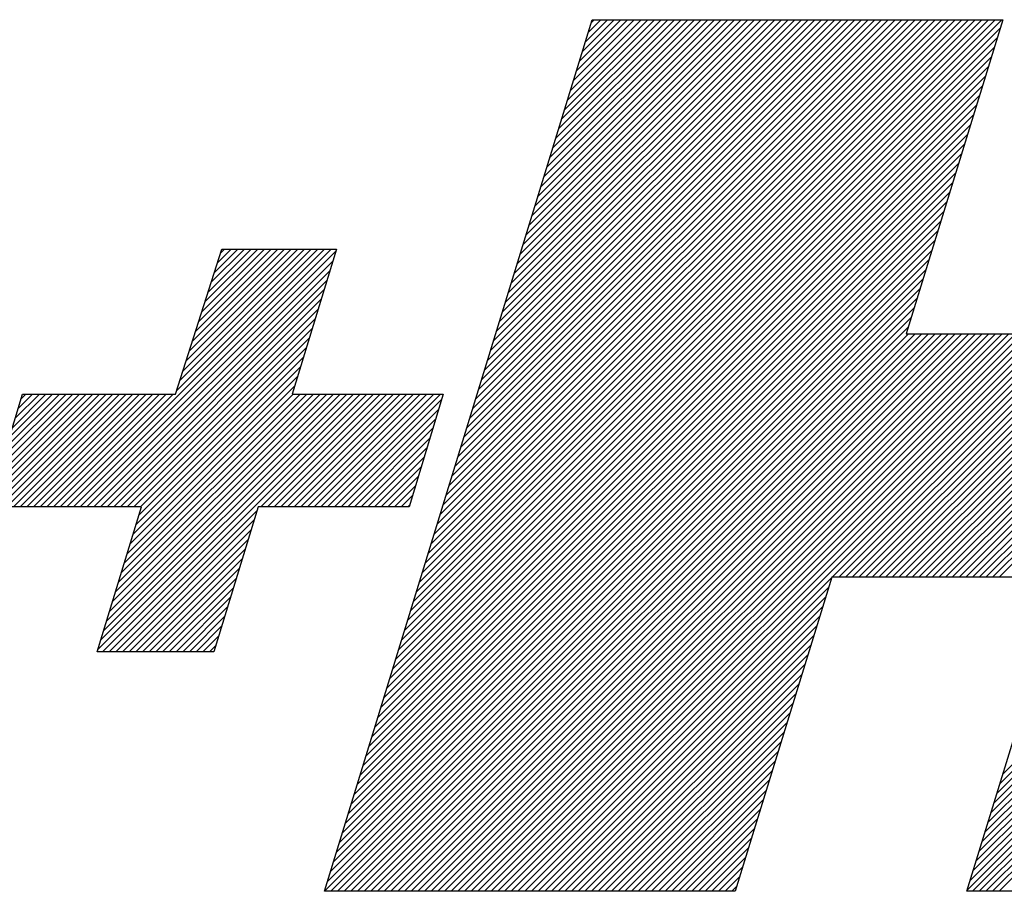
# Model space of a CAD drawing. Header units: millimetres. Extents: x 2709036 to 2756280, y 168165 to 192362.
# Tile 178 of 192: x 2744693 to 2744714, y 174199 to 174217. Entities that reach past the tile are written whole.
import ezdxf

# ---------------------------------------------------------------- set-up
doc = ezdxf.new("R2010")
doc.units = ezdxf.units.MM
doc.header["$MEASUREMENT"] = 0
doc.layers.add('D+H Urządzenia', color=30, linetype='Continuous')

msp = doc.modelspace()

# ---------------------------------------------------------------- linework, layer by layer
at = {"layer": 'D+H Urządzenia', "color": 1}
for p, q in [((2744699.387, 174198.82), (2744704.971, 174217)), ((2744704.971, 174217), (2744713.536, 174217)), ((2744704.971, 174217), (2744704.971, 174217)), ((2744713.536, 174217), (2744711.521, 174210.45)), ((2744696.28, 174209.191), (2744697.246, 174212.214)), ((2744697.246, 174212.214), (2744699.639, 174212.214)), ((2744699.639, 174212.214), (2744698.715, 174209.191)), ((2744711.521, 174210.45), (2744716.349, 174210.45)), ((2744692.376, 174206.839), (2744693.089, 174209.191)), ((2744693.089, 174209.191), (2744696.28, 174209.191)), ((2744698.715, 174209.191), (2744701.864, 174209.191)), ((2744701.864, 174209.191), (2744701.151, 174206.839)), ((2744695.567, 174206.839), (2744692.376, 174206.839)), ((2744694.643, 174203.816), (2744695.567, 174206.839)), ((2744698.002, 174206.839), (2744697.078, 174203.816)), ((2744701.151, 174206.839), (2744698.002, 174206.839)), ((2744698.002, 174206.839), (2744698.002, 174206.839)), ((2744709.968, 174205.37), (2744707.952, 174198.82)), ((2744714.796, 174205.37), (2744709.968, 174205.37)), ((2744712.781, 174198.82), (2744714.796, 174205.37)), ((2744697.078, 174203.816), (2744694.643, 174203.816)), ((2744707.952, 174198.82), (2744699.387, 174198.82)), ((2744721.304, 174198.82), (2744712.781, 174198.82))]:
    msp.add_line(p, q, dxfattribs=at)
at = {"layer": 'D+H Urządzenia', "color": 1, "linetype": 'Continuous'}
for p, q in [((2744701.183, 174204.667), (2744713.516, 174217)), ((2744701.245, 174204.868), (2744713.377, 174217)), ((2744701.307, 174205.069), (2744713.237, 174217)), ((2744701.369, 174205.271), (2744713.098, 174217)), ((2744701.43, 174205.472), (2744712.958, 174217)), ((2744701.492, 174205.673), (2744712.819, 174217)), ((2744701.554, 174205.874), (2744712.68, 174217)), ((2744701.616, 174206.075), (2744712.54, 174217)), ((2744701.678, 174206.277), (2744712.401, 174217)), ((2744701.739, 174206.478), (2744712.261, 174217)), ((2744701.801, 174206.679), (2744712.122, 174217)), ((2744701.863, 174206.88), (2744711.983, 174217)), ((2744701.925, 174207.082), (2744711.843, 174217)), ((2744701.987, 174207.283), (2744711.704, 174217)), ((2744702.048, 174207.484), (2744711.564, 174217)), ((2744702.11, 174207.685), (2744711.425, 174217)), ((2744702.172, 174207.886), (2744711.286, 174217)), ((2744702.234, 174208.088), (2744711.146, 174217)), ((2744702.296, 174208.289), (2744711.007, 174217)), ((2744702.357, 174208.49), (2744710.867, 174217)), ((2744702.419, 174208.691), (2744710.728, 174217)), ((2744702.481, 174208.892), (2744710.588, 174217)), ((2744702.543, 174209.094), (2744710.449, 174217)), ((2744702.605, 174209.295), (2744710.31, 174217)), ((2744702.666, 174209.496), (2744710.17, 174217)), ((2744702.728, 174209.697), (2744710.031, 174217)), ((2744702.79, 174209.899), (2744709.891, 174217)), ((2744702.852, 174210.1), (2744709.752, 174217)), ((2744702.914, 174210.301), (2744709.613, 174217)), ((2744702.975, 174210.502), (2744709.473, 174217)), ((2744703.037, 174210.703), (2744709.334, 174217)), ((2744703.099, 174210.905), (2744709.194, 174217)), ((2744703.161, 174211.106), (2744709.055, 174217)), ((2744703.223, 174211.307), (2744708.916, 174217)), ((2744703.285, 174211.508), (2744708.776, 174217)), ((2744703.346, 174211.71), (2744708.637, 174217)), ((2744703.408, 174211.911), (2744708.497, 174217)), ((2744703.47, 174212.112), (2744708.358, 174217)), ((2744703.532, 174212.313), (2744708.218, 174217)), ((2744703.594, 174212.514), (2744708.079, 174217)), ((2744703.655, 174212.716), (2744707.94, 174217)), ((2744703.717, 174212.917), (2744707.8, 174217)), ((2744703.779, 174213.118), (2744707.661, 174217)), ((2744703.841, 174213.319), (2744707.521, 174217)), ((2744703.903, 174213.52), (2744707.382, 174217)), ((2744703.964, 174213.722), (2744707.243, 174217)), ((2744704.026, 174213.923), (2744707.103, 174217)), ((2744704.088, 174214.124), (2744706.964, 174217)), ((2744704.15, 174214.325), (2744706.824, 174217)), ((2744704.212, 174214.527), (2744706.685, 174217)), ((2744704.273, 174214.728), (2744706.546, 174217)), ((2744704.335, 174214.929), (2744706.406, 174217)), ((2744704.397, 174215.13), (2744706.267, 174217)), ((2744704.459, 174215.331), (2744706.127, 174217)), ((2744704.521, 174215.533), (2744705.988, 174217)), ((2744704.582, 174215.734), (2744705.848, 174217)), ((2744704.644, 174215.935), (2744705.709, 174217)), ((2744704.706, 174216.136), (2744705.57, 174217)), ((2744704.768, 174216.338), (2744705.43, 174217)), ((2744704.83, 174216.539), (2744705.291, 174217)), ((2744704.891, 174216.74), (2744705.151, 174217)), ((2744704.953, 174216.941), (2744705.012, 174217)), ((2744711.366, 174205.37), (2744722.996, 174217)), ((2744711.506, 174205.37), (2744723.135, 174217)), ((2744711.645, 174205.37), (2744723.275, 174217)), ((2744711.784, 174205.37), (2744723.414, 174217)), ((2744711.924, 174205.37), (2744723.554, 174217)), ((2744712.063, 174205.37), (2744723.693, 174217)), ((2744712.203, 174205.37), (2744723.833, 174217)), ((2744712.342, 174205.37), (2744723.972, 174217)), ((2744712.481, 174205.37), (2744724.111, 174217)), ((2744712.621, 174205.37), (2744724.251, 174217)), ((2744712.76, 174205.37), (2744724.39, 174217)), ((2744712.9, 174205.37), (2744724.53, 174217)), ((2744713.039, 174205.37), (2744724.669, 174217)), ((2744713.178, 174205.37), (2744724.808, 174217)), ((2744713.318, 174205.37), (2744724.948, 174217)), ((2744713.457, 174205.37), (2744725.087, 174217)), ((2744701.121, 174204.466), (2744713.483, 174216.828)), ((2744701.06, 174204.264), (2744713.421, 174216.626)), ((2744700.998, 174204.063), (2744713.359, 174216.425)), ((2744700.936, 174203.862), (2744713.297, 174216.224)), ((2744700.874, 174203.661), (2744713.236, 174216.022)), ((2744700.812, 174203.46), (2744713.174, 174215.821)), ((2744700.75, 174203.258), (2744713.112, 174215.62)), ((2744700.689, 174203.057), (2744713.05, 174215.418)), ((2744700.627, 174202.856), (2744712.988, 174215.217)), ((2744700.565, 174202.655), (2744712.926, 174215.015)), ((2744700.503, 174202.454), (2744712.864, 174214.814)), ((2744700.441, 174202.252), (2744712.802, 174214.613)), ((2744700.38, 174202.051), (2744712.74, 174214.411)), ((2744700.318, 174201.85), (2744712.678, 174214.21)), ((2744700.256, 174201.649), (2744712.616, 174214.009)), ((2744700.194, 174201.447), (2744712.554, 174213.807)), ((2744700.132, 174201.246), (2744712.492, 174213.606)), ((2744713.532, 174201.262), (2744725.881, 174213.611)), ((2744700.071, 174201.045), (2744712.43, 174213.404)), ((2744713.47, 174201.061), (2744725.819, 174213.409)), ((2744700.009, 174200.844), (2744712.368, 174213.203)), ((2744713.408, 174200.86), (2744725.756, 174213.208)), ((2744699.947, 174200.643), (2744712.306, 174213.002)), ((2744713.346, 174200.658), (2744725.694, 174213.006)), ((2744699.885, 174200.441), (2744712.244, 174212.8)), ((2744713.284, 174200.457), (2744725.631, 174212.804)), ((2744699.823, 174200.24), (2744712.182, 174212.599)), ((2744713.222, 174200.255), (2744725.569, 174212.602)), ((2744694.015, 174206.839), (2744699.389, 174212.214)), ((2744694.154, 174206.839), (2744699.529, 174212.214)), ((2744696.305, 174209.269), (2744699.25, 174212.214)), ((2744696.371, 174209.474), (2744699.11, 174212.214)), ((2744696.436, 174209.679), (2744698.971, 174212.214)), ((2744696.502, 174209.884), (2744698.832, 174212.214)), ((2744696.567, 174210.089), (2744698.692, 174212.214)), ((2744696.633, 174210.293), (2744698.553, 174212.214)), ((2744696.698, 174210.498), (2744698.413, 174212.214)), ((2744696.764, 174210.703), (2744698.274, 174212.214)), ((2744696.829, 174210.908), (2744698.135, 174212.214)), ((2744696.894, 174211.113), (2744697.995, 174212.214)), ((2744696.96, 174211.318), (2744697.856, 174212.214)), ((2744697.025, 174211.523), (2744697.716, 174212.214)), ((2744697.091, 174211.727), (2744697.577, 174212.214)), ((2744697.156, 174211.932), (2744697.437, 174212.214)), ((2744697.222, 174212.137), (2744697.298, 174212.214)), ((2744699.762, 174200.039), (2744712.12, 174212.398)), ((2744713.16, 174200.054), (2744725.506, 174212.4)), ((2744694.294, 174206.839), (2744699.626, 174212.172)), ((2744699.7, 174199.838), (2744712.058, 174212.196)), ((2744713.098, 174199.853), (2744725.444, 174212.198)), ((2744694.433, 174206.839), (2744699.565, 174211.971)), ((2744699.576, 174199.435), (2744711.934, 174211.793)), ((2744699.638, 174199.637), (2744711.996, 174211.995)), ((2744712.974, 174199.45), (2744725.319, 174211.794)), ((2744713.036, 174199.651), (2744725.381, 174211.996)), ((2744694.573, 174206.839), (2744699.504, 174211.77)), ((2744699.514, 174199.234), (2744711.872, 174211.592)), ((2744712.912, 174199.249), (2744725.256, 174211.592)), ((2744694.712, 174206.839), (2744699.442, 174211.57)), ((2744699.453, 174199.033), (2744711.81, 174211.391)), ((2744712.85, 174199.047), (2744725.194, 174211.391)), ((2744694.852, 174206.839), (2744699.381, 174211.369)), ((2744699.391, 174198.832), (2744711.748, 174211.189)), ((2744712.788, 174198.846), (2744725.131, 174211.189)), ((2744694.991, 174206.839), (2744699.32, 174211.168)), ((2744699.519, 174198.82), (2744711.686, 174210.988)), ((2744712.902, 174198.82), (2744725.069, 174210.987)), ((2744695.13, 174206.839), (2744699.258, 174210.967)), ((2744695.27, 174206.839), (2744699.197, 174210.767)), ((2744699.658, 174198.82), (2744711.625, 174210.787)), ((2744713.042, 174198.82), (2744725.006, 174210.785)), ((2744695.409, 174206.839), (2744699.136, 174210.566)), ((2744699.798, 174198.82), (2744711.563, 174210.585)), ((2744713.181, 174198.82), (2744724.944, 174210.583)), ((2744695.549, 174206.839), (2744699.074, 174210.365)), ((2744699.937, 174198.82), (2744711.567, 174210.45)), ((2744700.076, 174198.82), (2744711.706, 174210.45)), ((2744700.216, 174198.82), (2744711.846, 174210.45)), ((2744700.355, 174198.82), (2744711.985, 174210.45)), ((2744700.495, 174198.82), (2744712.125, 174210.45)), ((2744700.634, 174198.82), (2744712.264, 174210.45)), ((2744700.773, 174198.82), (2744712.403, 174210.45)), ((2744700.913, 174198.82), (2744712.543, 174210.45)), ((2744701.052, 174198.82), (2744712.682, 174210.45)), ((2744701.192, 174198.82), (2744712.822, 174210.45)), ((2744701.331, 174198.82), (2744712.961, 174210.45)), ((2744701.471, 174198.82), (2744713.1, 174210.45)), ((2744701.61, 174198.82), (2744713.24, 174210.45)), ((2744701.749, 174198.82), (2744713.379, 174210.45)), ((2744701.889, 174198.82), (2744713.519, 174210.45)), ((2744702.028, 174198.82), (2744713.658, 174210.45)), ((2744702.168, 174198.82), (2744713.798, 174210.45)), ((2744702.307, 174198.82), (2744713.937, 174210.45)), ((2744702.446, 174198.82), (2744714.076, 174210.45)), ((2744702.586, 174198.82), (2744714.216, 174210.45)), ((2744702.725, 174198.82), (2744714.355, 174210.45)), ((2744702.865, 174198.82), (2744714.495, 174210.45)), ((2744703.004, 174198.82), (2744714.634, 174210.45)), ((2744703.143, 174198.82), (2744714.773, 174210.45)), ((2744703.283, 174198.82), (2744714.913, 174210.45)), ((2744709.972, 174205.37), (2744715.052, 174210.45)), ((2744710.111, 174205.37), (2744715.192, 174210.45)), ((2744710.251, 174205.37), (2744715.331, 174210.45)), ((2744710.39, 174205.37), (2744715.47, 174210.45)), ((2744710.53, 174205.37), (2744715.61, 174210.45)), ((2744710.669, 174205.37), (2744715.749, 174210.45)), ((2744710.808, 174205.37), (2744715.889, 174210.45)), ((2744710.948, 174205.37), (2744716.028, 174210.45)), ((2744711.087, 174205.37), (2744716.168, 174210.45)), ((2744711.227, 174205.37), (2744716.307, 174210.45)), ((2744713.32, 174198.82), (2744724.881, 174210.381)), ((2744695.513, 174206.665), (2744699.013, 174210.164)), ((2744713.46, 174198.82), (2744724.819, 174210.179)), ((2744695.452, 174206.464), (2744698.952, 174209.964)), ((2744695.39, 174206.263), (2744698.89, 174209.763)), ((2744695.329, 174206.062), (2744698.829, 174209.562)), ((2744695.268, 174205.862), (2744698.768, 174209.361)), ((2744692.39, 174206.888), (2744694.693, 174209.191)), ((2744692.451, 174207.088), (2744694.554, 174209.191)), ((2744692.482, 174206.839), (2744694.833, 174209.191)), ((2744692.512, 174207.288), (2744694.415, 174209.191)), ((2744692.573, 174207.488), (2744694.275, 174209.191)), ((2744692.621, 174206.839), (2744694.972, 174209.191)), ((2744692.633, 174207.688), (2744694.136, 174209.191)), ((2744692.694, 174207.889), (2744693.996, 174209.191)), ((2744692.755, 174208.089), (2744693.857, 174209.191)), ((2744692.76, 174206.839), (2744695.112, 174209.191)), ((2744692.816, 174208.289), (2744693.717, 174209.191)), ((2744692.876, 174208.489), (2744693.578, 174209.191)), ((2744692.9, 174206.839), (2744695.251, 174209.191)), ((2744692.937, 174208.689), (2744693.439, 174209.191)), ((2744692.998, 174208.889), (2744693.299, 174209.191)), ((2744693.039, 174206.839), (2744695.39, 174209.191)), ((2744693.059, 174209.09), (2744693.16, 174209.191)), ((2744693.179, 174206.839), (2744695.53, 174209.191)), ((2744693.318, 174206.839), (2744695.669, 174209.191)), ((2744693.457, 174206.839), (2744695.809, 174209.191)), ((2744693.597, 174206.839), (2744695.948, 174209.191)), ((2744693.736, 174206.839), (2744696.087, 174209.191)), ((2744693.876, 174206.839), (2744696.227, 174209.191)), ((2744694.654, 174203.854), (2744699.991, 174209.191)), ((2744694.716, 174204.055), (2744699.852, 174209.191)), ((2744694.756, 174203.816), (2744700.13, 174209.191)), ((2744694.777, 174204.256), (2744699.712, 174209.191)), ((2744694.838, 174204.456), (2744699.573, 174209.191)), ((2744694.896, 174203.816), (2744700.27, 174209.191)), ((2744694.9, 174204.657), (2744699.433, 174209.191)), ((2744694.961, 174204.858), (2744699.294, 174209.191)), ((2744695.022, 174205.059), (2744699.154, 174209.191)), ((2744695.084, 174205.259), (2744699.015, 174209.191)), ((2744695.145, 174205.46), (2744698.876, 174209.191)), ((2744695.206, 174205.661), (2744698.736, 174209.191)), ((2744698.058, 174206.839), (2744700.409, 174209.191)), ((2744698.197, 174206.839), (2744700.549, 174209.191)), ((2744698.337, 174206.839), (2744700.688, 174209.191)), ((2744698.476, 174206.839), (2744700.827, 174209.191)), ((2744698.616, 174206.839), (2744700.967, 174209.191)), ((2744698.755, 174206.839), (2744701.106, 174209.191)), ((2744698.894, 174206.839), (2744701.246, 174209.191)), ((2744699.034, 174206.839), (2744701.385, 174209.191)), ((2744699.173, 174206.839), (2744701.524, 174209.191)), ((2744699.313, 174206.839), (2744701.664, 174209.191)), ((2744699.452, 174206.839), (2744701.803, 174209.191)), ((2744699.592, 174206.839), (2744701.83, 174209.078)), ((2744699.731, 174206.839), (2744701.769, 174208.878)), ((2744699.87, 174206.839), (2744701.709, 174208.678)), ((2744700.01, 174206.839), (2744701.648, 174208.478)), ((2744700.149, 174206.839), (2744701.587, 174208.277)), ((2744700.289, 174206.839), (2744701.526, 174208.077)), ((2744700.428, 174206.839), (2744701.466, 174207.877)), ((2744700.567, 174206.839), (2744701.405, 174207.677)), ((2744700.707, 174206.839), (2744701.344, 174207.477)), ((2744700.846, 174206.839), (2744701.283, 174207.277)), ((2744700.986, 174206.839), (2744701.223, 174207.076)), ((2744701.125, 174206.839), (2744701.162, 174206.876)), ((2744695.035, 174203.816), (2744697.977, 174206.758)), ((2744695.174, 174203.816), (2744697.916, 174206.558)), ((2744695.314, 174203.816), (2744697.854, 174206.357)), ((2744695.453, 174203.816), (2744697.793, 174206.156)), ((2744695.593, 174203.816), (2744697.732, 174205.955)), ((2744695.732, 174203.816), (2744697.67, 174205.755)), ((2744695.872, 174203.816), (2744697.609, 174205.554)), ((2744696.011, 174203.816), (2744697.548, 174205.353)), ((2744703.422, 174198.82), (2744709.966, 174205.364)), ((2744696.15, 174203.816), (2744697.486, 174205.152)), ((2744703.562, 174198.82), (2744709.904, 174205.162)), ((2744696.29, 174203.816), (2744697.425, 174204.952)), ((2744703.701, 174198.82), (2744709.842, 174204.961)), ((2744696.429, 174203.816), (2744697.364, 174204.751)), ((2744703.841, 174198.82), (2744709.78, 174204.759)), ((2744696.569, 174203.816), (2744697.302, 174204.55)), ((2744703.98, 174198.82), (2744709.718, 174204.558)), ((2744696.708, 174203.816), (2744697.241, 174204.349)), ((2744704.119, 174198.82), (2744709.656, 174204.357)), ((2744696.847, 174203.816), (2744697.18, 174204.149)), ((2744704.259, 174198.82), (2744709.594, 174204.155)), ((2744696.987, 174203.816), (2744697.118, 174203.948)), ((2744704.398, 174198.82), (2744709.532, 174203.954)), ((2744704.538, 174198.82), (2744709.47, 174203.753)), ((2744704.677, 174198.82), (2744709.408, 174203.551)), ((2744704.816, 174198.82), (2744709.346, 174203.35)), ((2744704.956, 174198.82), (2744709.284, 174203.148)), ((2744705.095, 174198.82), (2744709.222, 174202.947)), ((2744705.235, 174198.82), (2744709.16, 174202.746)), ((2744705.374, 174198.82), (2744709.098, 174202.544)), ((2744705.513, 174198.82), (2744709.036, 174202.343)), ((2744705.653, 174198.82), (2744708.974, 174202.142)), ((2744705.792, 174198.82), (2744708.912, 174201.94)), ((2744705.932, 174198.82), (2744708.85, 174201.739)), ((2744706.071, 174198.82), (2744708.788, 174201.537)), ((2744706.21, 174198.82), (2744708.726, 174201.336)), ((2744706.35, 174198.82), (2744708.664, 174201.135)), ((2744706.489, 174198.82), (2744708.602, 174200.933)), ((2744706.629, 174198.82), (2744708.541, 174200.732)), ((2744706.768, 174198.82), (2744708.479, 174200.531)), ((2744706.908, 174198.82), (2744708.417, 174200.329)), ((2744707.047, 174198.82), (2744708.355, 174200.128)), ((2744707.186, 174198.82), (2744708.293, 174199.927)), ((2744707.326, 174198.82), (2744708.231, 174199.725)), ((2744707.465, 174198.82), (2744708.169, 174199.524)), ((2744707.605, 174198.82), (2744708.107, 174199.322)), ((2744707.744, 174198.82), (2744708.045, 174199.121)), ((2744707.883, 174198.82), (2744707.983, 174198.92))]:
    msp.add_line(p, q, dxfattribs=at)

doc.saveas('drawing.dxf')
